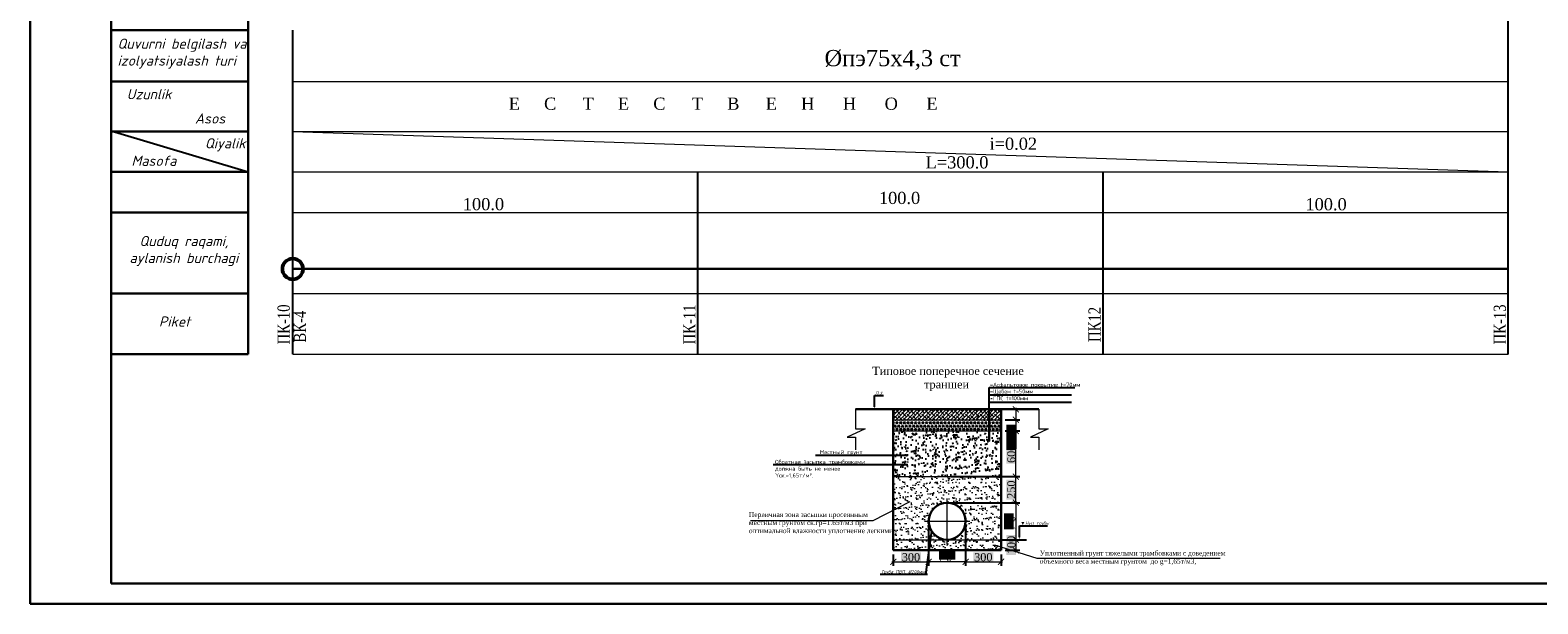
# Model space of a CAD drawing. Header units: millimetres. Extents: x 366033 to 446362, y 4247208 to 4265071.
# Tile 15 of 159: x 435439 to 435811, y 4249556 to 4249697. Entities that reach past the tile are written whole.
import ezdxf
from ezdxf import colors
from ezdxf.entities.mleader import LeaderData, LeaderLine
from ezdxf.math import Vec2, Vec3

# ---------------------------------------------------------------- set-up
doc = ezdxf.new("R2010")
doc.units = ezdxf.units.MM
doc.header["$PDMODE"] = 32
doc.header["$PDSIZE"] = 0.6
doc.linetypes.add('DASHED', pattern=[0.75, 0.5, -0.25])
doc.linetypes.add('осевая', pattern=[50.8, 31.75, -6.35, 6.35, -6.35])
for name, color, linetype in [('(002) Рамка', 7, 'Continuous'), ('(004) Точки рельефа', 7, 'Continuous'), ('0 @ 0.1', 7, 'Continuous'), ('0 @ 1 (1)', 7, 'Continuous'), ('0 @ 1 (2)', 7, 'Continuous'), ('RAMKA', 7, 'Continuous')]:
    doc.layers.add(name, color=color, linetype=linetype)
for name, color, linetype, lineweight in [('0.3-STAMP', 7, 'Continuous', 30), ('Рабочий', 7, 'DASHED', 9), ('Текст ВК', 136, 'Continuous', 9)]:
    doc.layers.add(name, color=color, linetype=linetype, lineweight=lineweight)
doc.styles.add('GOST 2.304', font='CS_Gost2304.shx')
doc.styles.add('ISOCPEUR', font='isocpeui.ttf')
doc.styles.get("Standard").update_dxf_attribs({"font": 'times.ttf'})
doc.styles.add('TIMES', font='times.ttf')
doc.styles.add('для таблиц', font='times.ttf', dxfattribs={"height": 3})
doc.styles.add('СПДС', font='isocpeur.ttf')
doc.linetypes.add('ВОДОПРОВОД-right', pattern='A,15,-4,["В1",Standard,S=3,R=0,X=-2,Y=-1.5],-4,20,[">",Standard,S=3,R=0,X=-1.5,Y=-1.5],0', length=43)
doc.dimstyles.new('!Oxunjon', dxfattribs={"dimtxt": 2, "dimasz": 1.5, "dimexe": 1, "dimexo": 0.0625, "dimgap": 0.09, "dimtad": 1, "dimdec": 1, "dimzin": 0, "dimdsep": 46, "dimtxsty": 'Standard', "dimblk": 'ARCHTICK', "dimcen": 0.3, "dimdle": 0.35, "dimclrd": 5, "dimclre": 5, "dimclrt": 5, "dimadec": 0, "dimazin": 0, "dimtfac": 1, "dimtdec": 1, "dimtofl": 0, "dimtmove": 0, "dimatfit": 3, "dimldrblk": 'ARCHTICK', "dimfxl": 1, "dimtolj": 1, "dimtzin": 0, "dimlwd": 0, "dimarcsym": 1})
pattern_1 = [(45, (1911.18284, 3490407.9943), (-0.44901280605, 0.44901280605), []), (135, (1911.18284, 3490407.9943), (-1.34703841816, 0.44901280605), [1.5875, -0.9525])]

# ---------------------------------------------------------------- blocks, each defined once
blk = doc.blocks.new('_Dot')
at = {"color": 0, "linetype": 'ByBlock', "lineweight": -2}
blk.add_line((-0.5, 0), (-1, 0), dxfattribs=at)
at = {"color": 0, "linetype": 'ByBlock', "const_width": 0.5}
blk.add_lwpolyline([(-0.25, 0, 1), (0.25, 0, 1)], format="xyb", close=True, dxfattribs=at)
blk = doc.blocks.new('_ArchTick')
at = {"color": 0, "linetype": 'ByBlock', "lineweight": 30, "const_width": 0.15}
blk.add_lwpolyline([(-0.5, -0.5), (0.5, 0.5)], dxfattribs=at)
blk = doc.blocks.new('*D456')
at = {"color": 5, "lineweight": 0, "transparency": 16777216}
blk.add_line((435682.32, 4249572.01), (435682.32, 4249568.7), dxfattribs=at)
at = {"color": 5, "lineweight": -2, "transparency": 16777216}
for p, q in [((435679.67, 4249571.66), (435683.32, 4249571.66)), ((435679.67, 4249569.05), (435683.32, 4249569.05))]:
    blk.add_line(p, q, dxfattribs=at)
at = {"layer": 'Defpoints', "color": 0, "lineweight": 0, "transparency": 16777216}
for p in [(435678.67, 4249571.66), (435678.67, 4249569.05), (435682.32, 4249569.05)]:
    blk.add_point(p, dxfattribs=at)
at = {"color": 5, "lineweight": 0, "transparency": 16777216, "xscale": 1.5, "yscale": 1.5, "zscale": 1.5}
for p, rotation in [((435682.32, 4249571.66), 90), ((435682.32, 4249569.05), 270)]:
    blk.add_blockref('_ArchTick', p, dxfattribs=dict(at, rotation=rotation))
at = {"color": 1, "transparency": 16777216, "insert": (435681.2, 4249570.36), "char_height": 2, "attachment_point": 5, "rotation": 90, "style": 'TIMES', "bg_fill": 1, "box_fill_scale": 1.1, "bg_fill_color": 7, "bg_fill_true_color": 16777215, "bg_fill_transparency": 0}
blk.add_mtext('\\A1;100', dxfattribs=at)
blk = doc.blocks.new('*D457')
at = {"color": 5, "lineweight": -2, "transparency": 16777216}
for p, q in [((435660.81, 4249575.22), (435660.81, 4249565.22)), ((435652.08, 4249568.05), (435652.08, 4249565.22))]:
    blk.add_line(p, q, dxfattribs=at)
at = {"color": 5, "lineweight": 0, "transparency": 16777216}
blk.add_line((435651.73, 4249566.22), (435661.16, 4249566.22), dxfattribs=at)
at = {"layer": 'Defpoints', "color": 0, "lineweight": 0, "transparency": 16777216}
for p in [(435660.81, 4249576.22), (435652.08, 4249569.05), (435660.81, 4249566.22)]:
    blk.add_point(p, dxfattribs=at)
at = {"color": 5, "lineweight": 0, "transparency": 16777216, "xscale": 1.5, "yscale": 1.5, "zscale": 1.5, "rotation": 180}
blk.add_blockref('_ArchTick', (435652.08, 4249566.22), dxfattribs=at)
at = {"color": 5, "lineweight": 0, "transparency": 16777216, "xscale": 1.5, "yscale": 1.5, "zscale": 1.5}
blk.add_blockref('_ArchTick', (435660.81, 4249566.22), dxfattribs=at)
at = {"color": 1, "transparency": 16777216, "insert": (435656.44, 4249567.34), "char_height": 2, "attachment_point": 5, "style": 'TIMES', "bg_fill": 1, "box_fill_scale": 1.1, "bg_fill_color": 7, "bg_fill_true_color": 16777215, "bg_fill_transparency": 0}
blk.add_mtext('\\A1;300', dxfattribs=at)
blk = doc.blocks.new('*D458')
at = {"color": 5, "lineweight": -2, "transparency": 16777216}
for p, q in [((435660.81, 4249575.22), (435660.81, 4249565.22)), ((435669.94, 4249575.22), (435669.94, 4249565.22))]:
    blk.add_line(p, q, dxfattribs=at)
at = {"color": 5, "lineweight": 0, "transparency": 16777216}
blk.add_line((435670.29, 4249566.22), (435660.46, 4249566.22), dxfattribs=at)
at = {"layer": 'Defpoints', "color": 0, "lineweight": 0, "transparency": 16777216}
for p in [(435660.81, 4249576.22), (435669.94, 4249576.22), (435660.81, 4249566.22)]:
    blk.add_point(p, dxfattribs=at)
at = {"color": 5, "lineweight": 0, "transparency": 16777216, "xscale": 1.5, "yscale": 1.5, "zscale": 1.5, "rotation": 180}
blk.add_blockref('_ArchTick', (435660.81, 4249566.22), dxfattribs=at)
at = {"color": 5, "lineweight": 0, "transparency": 16777216, "xscale": 1.5, "yscale": 1.5, "zscale": 1.5}
blk.add_blockref('_ArchTick', (435669.94, 4249566.22), dxfattribs=at)
at = {"color": 1, "transparency": 16777216, "insert": (435665.37, 4249567.64), "char_height": 2, "attachment_point": 5, "style": 'TIMES', "bg_fill": 1, "box_fill_scale": 1.1, "bg_fill_color": 7, "bg_fill_true_color": 16777215, "bg_fill_transparency": 0}
blk.add_mtext('\\A1;Ду', dxfattribs=at)
blk = doc.blocks.new('*D459')
at = {"color": 5, "lineweight": -2, "transparency": 16777216}
for p, q in [((435669.94, 4249575.22), (435669.94, 4249565.22)), ((435678.67, 4249568.05), (435678.67, 4249565.22))]:
    blk.add_line(p, q, dxfattribs=at)
at = {"color": 5, "lineweight": 0, "transparency": 16777216}
blk.add_line((435669.59, 4249566.22), (435679.02, 4249566.22), dxfattribs=at)
at = {"layer": 'Defpoints', "color": 0, "lineweight": 0, "transparency": 16777216}
for p in [(435669.94, 4249576.22), (435678.67, 4249569.05), (435678.67, 4249566.22)]:
    blk.add_point(p, dxfattribs=at)
at = {"color": 5, "lineweight": 0, "transparency": 16777216, "xscale": 1.5, "yscale": 1.5, "zscale": 1.5, "rotation": 180}
blk.add_blockref('_ArchTick', (435669.94, 4249566.22), dxfattribs=at)
at = {"color": 5, "lineweight": 0, "transparency": 16777216, "xscale": 1.5, "yscale": 1.5, "zscale": 1.5}
blk.add_blockref('_ArchTick', (435678.67, 4249566.22), dxfattribs=at)
at = {"color": 1, "transparency": 16777216, "insert": (435674.3, 4249567.34), "char_height": 2, "attachment_point": 5, "style": 'TIMES', "bg_fill": 1, "box_fill_scale": 1.1, "bg_fill_color": 7, "bg_fill_true_color": 16777215, "bg_fill_transparency": 0}
blk.add_mtext('\\A1;300', dxfattribs=at)
blk = doc.blocks.new('*D383')
at = {"color": 5, "lineweight": -2, "transparency": 16777216}
for p, q in [((435666.37, 4249587.23), (435683.32, 4249587.23)), ((435666.37, 4249580.79), (435683.32, 4249580.79))]:
    blk.add_line(p, q, dxfattribs=at)
at = {"color": 5, "lineweight": 0, "transparency": 16777216}
blk.add_line((435682.32, 4249580.44), (435682.32, 4249587.58), dxfattribs=at)
at = {"layer": 'Defpoints', "color": 0, "lineweight": 0, "transparency": 16777216}
for p in [(435665.37, 4249587.23), (435682.32, 4249587.23), (435665.37, 4249580.79)]:
    blk.add_point(p, dxfattribs=at)
at = {"color": 5, "lineweight": 0, "transparency": 16777216, "xscale": 1.5, "yscale": 1.5, "zscale": 1.5}
for p, rotation in [((435682.32, 4249587.23), 90), ((435682.32, 4249580.79), 270)]:
    blk.add_blockref('_ArchTick', p, dxfattribs=dict(at, rotation=rotation))
at = {"color": 1, "transparency": 16777216, "insert": (435681.2, 4249584.01), "char_height": 2, "attachment_point": 5, "rotation": 90, "style": 'TIMES', "bg_fill": 1, "box_fill_scale": 1.1, "bg_fill_color": 7, "bg_fill_true_color": 16777215, "bg_fill_transparency": 0}
blk.add_mtext('\\A1;250', dxfattribs=at)
blk = doc.blocks.new('*D384')
at = {"color": 5, "lineweight": -2, "transparency": 16777216}
for p, q in [((435682.32, 4249580.79), (435681.32, 4249580.79)), ((435682.32, 4249571.66), (435683.32, 4249571.66))]:
    blk.add_line(p, q, dxfattribs=at)
at = {"color": 5, "lineweight": 0, "transparency": 16777216}
blk.add_line((435682.32, 4249581.14), (435682.32, 4249571.31), dxfattribs=at)
at = {"layer": 'Defpoints', "color": 0, "lineweight": 0, "transparency": 16777216}
for p in [(435682.47, 4249580.79), (435682.32, 4249571.66), (435682.32, 4249571.66)]:
    blk.add_point(p, dxfattribs=at)
at = {"color": 5, "lineweight": 0, "transparency": 16777216, "xscale": 1.5, "yscale": 1.5, "zscale": 1.5}
for p, rotation in [((435682.32, 4249580.79), 90), ((435682.32, 4249571.66), 270)]:
    blk.add_blockref('_ArchTick', p, dxfattribs=dict(at, rotation=rotation))
at = {"color": 1, "transparency": 16777216, "insert": (435680.9, 4249576.22), "char_height": 2, "attachment_point": 5, "rotation": 90, "style": 'TIMES', "bg_fill": 1, "box_fill_scale": 1.1, "bg_fill_color": 7, "bg_fill_true_color": 16777215, "bg_fill_transparency": 0}
blk.add_mtext('\\A1;Ду', dxfattribs=at)
blk = doc.blocks.new('*D385')
at = {"color": 5, "lineweight": -2, "transparency": 16777216}
for p, q in [((435679.67, 4249598.5), (435683.32, 4249598.5)), ((435679.67, 4249587.23), (435683.32, 4249587.23))]:
    blk.add_line(p, q, dxfattribs=at)
at = {"color": 5, "lineweight": 0, "transparency": 16777216}
blk.add_line((435682.32, 4249586.88), (435682.32, 4249598.85), dxfattribs=at)
at = {"layer": 'Defpoints', "color": 0, "lineweight": 0, "transparency": 16777216}
for p in [(435678.67, 4249598.5), (435682.32, 4249598.5), (435678.67, 4249587.23)]:
    blk.add_point(p, dxfattribs=at)
at = {"color": 5, "lineweight": 0, "transparency": 16777216, "xscale": 1.5, "yscale": 1.5, "zscale": 1.5}
for p, rotation in [((435682.32, 4249598.5), 90), ((435682.32, 4249587.23), 270)]:
    blk.add_blockref('_ArchTick', p, dxfattribs=dict(at, rotation=rotation))
at = {"color": 1, "transparency": 16777216, "insert": (435681.2, 4249592.87), "char_height": 2, "attachment_point": 5, "rotation": 90, "style": 'TIMES', "bg_fill": 1, "box_fill_scale": 1.1, "bg_fill_color": 7, "bg_fill_true_color": 16777215, "bg_fill_transparency": 0}
blk.add_mtext('\\A1;600', dxfattribs=at)
blk = doc.blocks.new('*D460')
at = {"color": 5, "lineweight": -2, "transparency": 16777216}
for p, q in [((435679.67, 4249603.85), (435683.32, 4249603.85)), ((435679.67, 4249601.29), (435683.32, 4249601.29))]:
    blk.add_line(p, q, dxfattribs=at)
at = {"color": 5, "lineweight": 0, "transparency": 16777216}
for p, q in [((435682.32, 4249604.2), (435682.32, 4249601.29)), ((435682.32, 4249601.29), (435682.32, 4249596.88))]:
    blk.add_line(p, q, dxfattribs=at)
at = {"layer": 'Defpoints', "color": 0, "lineweight": 0, "transparency": 16777216}
for p in [(435678.67, 4249603.85), (435678.67, 4249601.29), (435682.32, 4249601.29)]:
    blk.add_point(p, dxfattribs=at)
at = {"color": 5, "lineweight": 0, "transparency": 16777216, "xscale": 1.5, "yscale": 1.5, "zscale": 1.5}
for p, rotation in [((435682.32, 4249603.85), 90), ((435682.32, 4249601.29), 270)]:
    blk.add_blockref('_ArchTick', p, dxfattribs=dict(at, rotation=rotation))
at = {"color": 1, "transparency": 16777216, "insert": (435681.2, 4249598.33), "char_height": 2, "attachment_point": 5, "rotation": 90, "style": 'TIMES', "bg_fill": 1, "box_fill_scale": 1.1, "bg_fill_color": 7, "bg_fill_true_color": 16777215, "bg_fill_transparency": 0}
blk.add_mtext('\\A1;50', dxfattribs=at)
blk = doc.blocks.new('*D386')
at = {"color": 5, "lineweight": 0, "transparency": 16777216}
for p, q in [((435682.32, 4249601.64), (435682.32, 4249598.5)), ((435682.32, 4249598.5), (435682.32, 4249594.09))]:
    blk.add_line(p, q, dxfattribs=at)
at = {"color": 5, "lineweight": -2, "transparency": 16777216}
for p, q in [((435679.67, 4249601.29), (435683.32, 4249601.29)), ((435679.67, 4249598.5), (435683.32, 4249598.5))]:
    blk.add_line(p, q, dxfattribs=at)
at = {"layer": 'Defpoints', "color": 0, "lineweight": 0, "transparency": 16777216}
for p in [(435678.67, 4249601.29), (435678.67, 4249598.5), (435682.32, 4249598.5)]:
    blk.add_point(p, dxfattribs=at)
at = {"color": 5, "lineweight": 0, "transparency": 16777216, "xscale": 1.5, "yscale": 1.5, "zscale": 1.5}
for p, rotation in [((435682.32, 4249601.29), 90), ((435682.32, 4249598.5), 270)]:
    blk.add_blockref('_ArchTick', p, dxfattribs=dict(at, rotation=rotation))
at = {"color": 1, "transparency": 16777216, "insert": (435681.2, 4249595.55), "char_height": 2, "attachment_point": 5, "rotation": 90, "style": 'TIMES', "bg_fill": 1, "box_fill_scale": 1.1, "bg_fill_color": 7, "bg_fill_true_color": 16777215, "bg_fill_transparency": 0}
blk.add_mtext('\\A1;50', dxfattribs=at)
blk = doc.blocks.new('*U527')
at = {"layer": '0 @ 0.1', "lineweight": 9}
h = blk.add_hatch(dxfattribs=at)
h.set_pattern_fill('ANSI38', color=256, scale=0.2)
h.set_pattern_definition(pattern_1)
h.paths.add_polyline_path([(435652.08, 4249603.85), (435652.08, 4249601.29), (435678.67, 4249601.29), (435678.67, 4249603.85)])
at = {"layer": '0 @ 1 (2)', "lineweight": 9}
h = blk.add_hatch(dxfattribs=at)
h.set_pattern_fill('ANSI38', color=256, scale=0.2)
h.set_pattern_definition(pattern_1)
h.paths.add_polyline_path([(435652.08, 4249603.85), (435652.08, 4249601.29), (435678.67, 4249601.29), (435678.67, 4249603.85)])

msp = doc.modelspace()

# ---------------------------------------------------------------- hatches: boundary and pattern name
at = {"true_color": 0x991b1e}
h = msp.add_hatch(dxfattribs=at)
h.set_pattern_fill('TRIANG', color=244, scale=0.096)
h.set_pattern_definition([(60, (420361.5017, 4248969.91926), (-0.4572, 0.79189363), [0.4572, -0.4572]), (120, (420361.5017, 4248969.91926), (-0.9144, 5e-10), [0.4572, -0.4572]), (0, (420361.2731, 4248970.3152), (0.4572, 0.79189363), [0.4572, -0.4572])])
h.paths.add_polyline_path([(435652.079, 4249601.288), (435652.079, 4249598.5), (435678.668, 4249598.5), (435678.668, 4249601.288)])
edge = h.paths.add_edge_path()
edge.add_arc((435673.226, 4249602.138), 0.3, 90, 270)
edge.add_line((435673.226, 4249601.838), (435673.226, 4249602.438))
h = msp.add_hatch()
h.set_pattern_fill('AR-CONC', color=256, scale=0.0192)
h.set_pattern_definition([(50, (1911.1828, 3490409.3246), (3.497945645, -0.306030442), [0.36576, -4.02336]), (355, (1911.183, 3490409.3246), (-0.676673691, 3.668291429), [0.292608, -3.218699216]), (100.4514447, (1911.4743, 3490409.299), (2.821271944, 3.362260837), [0.310848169, -3.419332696]), (46.1842, (1911.183, 3490410.3), (5.204717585, -0.807212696), [0.54864, -6.03504]), (96.6355576, (1911.6166, 3490410.2327), (4.558159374, 4.750581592), [0.466272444, -5.129003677]), (351.1841512, (1911.183, 3490410.3), (4.558159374, 4.750581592), [0.438911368, -4.828026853]), (21, (1911.6705, 3490410.0561), (2.910996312, -1.963491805), [0.36576, -4.02336]), (326, (1911.6705, 3490410.056), (1.186598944, 3.53640895), [0.292608, -3.218688]), (71.451445, (1911.913, 3490409.8925), (4.09759525, 1.572917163), [0.310848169, -3.419326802]), (37.5, (1911.1828, 3490409.3246), (0.0593011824, 1.6234567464), [0, -3.1796736, 0, -3.267456, 0, -3.23088]), (7.5, (1911.1828, 3490409.3246), (1.2829375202, 1.9234670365), [0, -1.8629376, 0, -3.1065216, 0, -1.231392]), (327.5, (1910.0953, 3490409.3246), (2.6033394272, -0.1099918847), [0, -1.2192, 0, -3.803904, 0, -5.047488]), (317.5, (1909.6076, 3490409.3246), (2.8440802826, 0.488188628), [0, -1.58496, 0, -2.5261824, 0, -3.584448])])
h.paths.add_polyline_path([(435652.079, 4249598.5), (435652.079, 4249587.233), (435678.668, 4249587.233), (435678.668, 4249598.5)])
edge = h.paths.add_edge_path(flags=16)
edge.add_arc((435655.413, 4249590.159), 0.3, 0, 360)
at = {"lineweight": 15}
h = msp.add_hatch(dxfattribs=at)
h.set_pattern_fill('AR-SAND', color=256, scale=0.04)
h.set_pattern_definition([(37.5, (1921.2149, 3490387.169), (-0.0640012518, 1.9576529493), [0, -1.54432, 0, -1.7272, 0, -1.651]), (7.5, (1921.215, 3490387.169), (1.7980931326, 2.867300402), [0, -0.83312, 0, -1.39192, 0, -0.5334]), (327.5, (1919.9652, 3490387.169), (3.163969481, 0.0057487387), [0, -0.508, 0, -1.8288, 0, -2.3876]), (317.5, (1919.9652, 3490387.169), (3.05422581, 0.891717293), [0, -0.254, 0, -1.19888, 0, -1.3716])])
h.paths.add_polyline_path([(435678.668, 4249571.659), (435652.079, 4249571.659), (435652.079, 4249569.054), (435678.668, 4249569.054)])
at = {"layer": '0 @ 1 (1)', "lineweight": 15}
h = msp.add_hatch(dxfattribs=at)
h.set_pattern_fill('AR-SAND', color=256, scale=0.04)
h.set_pattern_definition([(37.5, (1911.1828, 3490409.3246), (-0.0640012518, 1.9576529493), [0, -1.54432, 0, -1.7272, 0, -1.651]), (7.5, (1911.1828, 3490409.3246), (1.7980931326, 2.867300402), [0, -0.83312, 0, -1.39192, 0, -0.5334]), (327.5, (1909.9332, 3490409.3246), (3.163969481, 0.0057487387), [0, -0.508, 0, -1.8288, 0, -2.3876]), (317.5, (1909.9332, 3490409.3246), (3.05422581, 0.891717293), [0, -0.254, 0, -1.19888, 0, -1.3716])])
h.paths.add_polyline_path([(435652.079, 4249587.233), (435652.079, 4249571.659), (435678.668, 4249571.659), (435678.668, 4249587.233)])
edge = h.paths.add_edge_path(flags=16)
edge.add_arc((435665.374, 4249576.223), 4.564, 0, 360)
edge = h.paths.add_edge_path(flags=16)
edge.add_arc((435655.413, 4249579.922), 0.15, 0, 360)

# ---------------------------------------------------------------- linework, layer by layer
at = {"layer": '(002) Рамка', "color": 0, "lineweight": 25, "elevation": -0.031}
for points in [[(435803.865, 4249662.44), (435803.865, 4249945.151)], [(435503.865, 4249617.44), (435503.865, 4249697.44)], [(435603.865, 4249617.44), (435603.865, 4249662.44)], [(435703.865, 4249617.44), (435703.865, 4249662.44)], [(435803.865, 4249617.44), (435803.865, 4249662.44)]]:
    msp.add_lwpolyline(points, dxfattribs=at)
at = {"color": 1, "lineweight": 30, "ltscale": 0.5}
msp.add_line((435459.064, 4249847.829, -0.031), (435459.064, 4249560.829, -0.031), dxfattribs=at)
at = {"color": 0, "lineweight": 0}
msp.add_line((435503.865, 4249672.44, -0.031), (435803.865, 4249662.44, -0.031), dxfattribs=at)
at = {"lineweight": 30}
for p, q in [((435642.769, 4249603.846, -0.031), (435652.079, 4249603.846, -0.031)), ((435652.079, 4249603.846, -0.031), (435652.079, 4249569.054, -0.031)), ((435652.079, 4249603.846, -0.031), (435678.668, 4249603.846, -0.031)), ((435678.668, 4249569.054, -0.031), (435678.668, 4249603.846, -0.031)), ((435687.978, 4249603.846, -0.031), (435678.668, 4249603.846, -0.031)), ((435652.079, 4249569.054, -0.031), (435678.668, 4249569.054, -0.031))]:
    msp.add_line(p, q, dxfattribs=at)
at = {"lineweight": 9}
for p, q in [((435652.079, 4249601.288, -0.031), (435678.668, 4249601.288, -0.031)), ((435652.079, 4249598.5, -0.031), (435678.668, 4249598.5, -0.031)), ((435652.079, 4249598.5, -0.031), (435678.668, 4249598.5, -0.031)), ((435652.079, 4249590.164, -0.031), (435655.413, 4249590.159, -0.031)), ((435652.079, 4249587.233, -0.031), (435678.668, 4249587.233, -0.031)), ((435652.079, 4249571.659, -0.031), (435678.668, 4249571.659, -0.031))]:
    msp.add_line(p, q, dxfattribs=at)
at = {"color": 0, "lineweight": 5}
for p, q in [((435647.151, 4249576.417, -0.031), (435656.21, 4249581.064, -0.031)), ((435616.813, 4249576.417, -0.031), (435647.151, 4249576.417, -0.031)), ((435677.052, 4249570.365, -0.031), (435687.512, 4249567.127, -0.031)), ((435687.512, 4249567.127, -0.031), (435732.748, 4249567.127, -0.031))]:
    msp.add_line(p, q, dxfattribs=at)
at = {"linetype": 'осевая', "lineweight": 9, "ltscale": 0.5}
for p, q in [((435665.374, 4249570.647, -0.031), (435665.374, 4249581.799, -0.031)), ((435659.798, 4249576.223, -0.031), (435670.95, 4249576.223, -0.031))]:
    msp.add_line(p, q, dxfattribs=at)
at = {"color": 5, "linetype": 'ВОДОПРОВОД-right', "lineweight": 30, "elevation": -0.031}
msp.add_lwpolyline([(435503.859, 4249638.492), (435803.865, 4249638.492)], dxfattribs=at)
at = {"color": 18, "true_color": 0x000000, "elevation": -0.031}
for points in [[(435675.756, 4249607.435), (435696.023, 4249607.435)], [(435675.756, 4249605.644), (435696.023, 4249605.644)], [(435678.668, 4249571.659), (435684.954, 4249571.659)]]:
    msp.add_lwpolyline(points, dxfattribs=at)
at = {"lineweight": 9, "elevation": -0.031}
for points in [[(435642.769, 4249603.846), (435642.769, 4249598.991), (435645.115, 4249598.991), (435640.71, 4249596.987), (435642.769, 4249596.987), (435642.769, 4249593.874)], [(435642.769, 4249603.846), (435652.079, 4249603.846), (435652.079, 4249569.054), (435678.668, 4249569.054), (435678.668, 4249603.846), (435687.978, 4249603.846)], [(435687.978, 4249603.846), (435687.978, 4249598.991), (435690.324, 4249598.991), (435685.919, 4249596.987), (435687.978, 4249596.987), (435687.978, 4249593.874)]]:
    msp.add_lwpolyline(points, dxfattribs=at)
at = {"color": 1, "lineweight": 50}
msp.add_circle((435503.865, 4249638.492, -0.031), 2.554, dxfattribs=at)
at = {"lineweight": 30}
msp.add_circle((435665.374, 4249576.223, -0.031), 4.564, dxfattribs=at)
at = {"layer": '0.3-STAMP', "lineweight": 20}
msp.add_line((435439.064, 4249555.829, -0.031), (435439.064, 4249583.512, -0.031), dxfattribs=at)
at = {"layer": 'RAMKA', "color": 1, "lineweight": 30}
for p, q in [((435439.064, 4249975.829, -0.031), (435439.064, 4249555.829, -0.031)), ((435459.064, 4249560.829, -0.031), (435459.064, 4249968.068, -0.031)), ((436019.889, 4249560.829, -0.031), (435459.064, 4249560.829, -0.031)), ((435439.064, 4249555.829, -0.031), (436024.889, 4249555.829, -0.031))]:
    msp.add_line(p, q, dxfattribs=at)
at = {"layer": 'Рабочий', "color": 0, "linetype": 'ByBlock', "lineweight": 30, "ltscale": 0.166667}
for p, q in [((435492.857, 4249617.44, -0.031), (435492.857, 4249742.44, -0.031)), ((435459.064, 4249697.44, -0.031), (435492.857, 4249697.44, -0.031)), ((435459.064, 4249684.769, -0.031), (435492.857, 4249684.769, -0.031)), ((435459.064, 4249672.44, -0.031), (435492.857, 4249672.44, -0.031)), ((435459.064, 4249662.44, -0.031), (435492.857, 4249662.44, -0.031)), ((435459.064, 4249652.44, -0.031), (435492.857, 4249652.44, -0.031)), ((435459.064, 4249632.44, -0.031), (435492.857, 4249632.44, -0.031)), ((435459.064, 4249617.44, -0.031), (435492.857, 4249617.44, -0.031))]:
    msp.add_line(p, q, dxfattribs=at)
at = {"layer": 'Рабочий', "color": 0, "linetype": 'ByBlock', "lineweight": 25, "ltscale": 0.166667}
msp.add_line((435459.064, 4249672.579, -0.031), (435492.857, 4249662.44, -0.031), dxfattribs=at)
at = {"layer": 'Текст ВК'}
for p, q in [((435459.895, 4249697.44, -0.031), (435492.857, 4249697.44, -0.031)), ((435459.895, 4249684.769, -0.031), (435492.857, 4249684.769, -0.031)), ((435503.865, 4249684.769, -0.031), (435803.865, 4249684.769, -0.031)), ((435459.895, 4249672.44, -0.031), (435492.857, 4249672.44, -0.031)), ((435503.865, 4249672.44, -0.031), (435803.865, 4249672.44, -0.031)), ((435459.895, 4249662.44, -0.031), (435492.857, 4249662.44, -0.031)), ((435503.865, 4249662.44, -0.031), (435803.865, 4249662.44, -0.031)), ((435459.895, 4249652.44, -0.031), (435492.857, 4249652.44, -0.031)), ((435503.865, 4249652.44, -0.031), (435803.865, 4249652.44, -0.031)), ((435459.895, 4249632.44, -0.031), (435492.857, 4249632.44, -0.031)), ((435503.865, 4249632.44, -0.031), (435803.865, 4249632.44, -0.031)), ((435459.895, 4249617.44, -0.031), (435492.857, 4249617.44, -0.031)), ((435503.865, 4249617.44, -0.031), (435803.865, 4249617.441, -0.031))]:
    msp.add_line(p, q, dxfattribs=at)

# ---------------------------------------------------------------- block references
at = {"color": 0, "lineweight": 0}
msp.add_blockref('*U527', (0, 0), dxfattribs=at)

# ---------------------------------------------------------------- texts
at = {"layer": '(004) Точки рельефа', "color": 7, "char_height": 3, "attachment_point": 5, "style": 'для таблиц'}
for insert in [(435653.627, 4249655.992, -0.031), (435550.937, 4249654.456, -0.031), (435758.89, 4249654.433, -0.031)]:
    msp.add_mtext('\\A1;100.0', dxfattribs=dict(at, insert=insert))
at = {"ltscale": 0.5}
for s, insert, char_height, width, attachment_point in [('{\\fSylfaen|b0|i0|c204|p18;  %%Cпэ75х4,3 ст  \\fTimes New Roman|b1|i1|c204|p18;\\C0; \\fTimes New Roman|b0|i0|c204|p18; }', (435632.088, 4249692.546), 4, 177.43447, 1), ('{\\fSylfaen|b0|i0|c204|p18;\\H0.75x;\\T3.15;ЕСТЕСТВЕННОЕ}', (435613.069, 4249680.789), 4, 117.74094, 2), ('{\\fSylfaen|b0|i0|c0|p18;i=\\fSylfaen|b0|i0|c204|p18;0.02}', (435675.832, 4249670.903, -0.031), 3, 33.54214, 1), ('{\\fSylfaen|b0|i0|c0|p18;L=\\fSylfaen|b0|i0|c204|p18;300.0}', (435660.052, 4249666.313, -0.031), 3, 14.17558, 1)]:
    msp.add_mtext(s, dxfattribs=dict(at, insert=insert, char_height=char_height, width=width, attachment_point=attachment_point))
at = {"color": 5, "char_height": 3, "width": 14.61436, "attachment_point": 2, "rotation": 90}
for s, insert in [('{\\W0.8;\\C7;ПК-10}', (435500.124, 4249624.797, -4720.876)), ('{\\W0.8;\\C7;ВК-4}', (435504.123, 4249624.247, -4720.876)), ('{\\W0.8;\\C7;ПК-11}', (435600.252, 4249624.797, -4720.876)), ('{\\W0.8;\\C7;ПК12}', (435700.252, 4249624.797, -4720.876)), ('{\\W0.8;\\C7;ПК-13}', (435800.252, 4249624.797, -4720.876))]:
    msp.add_mtext(s, dxfattribs=dict(at, insert=insert))
at = {"lineweight": 9, "insert": (435644.568, 4249614.343, -0.031), "char_height": 2, "attachment_point": 1, "style": 'TIMES'}
msp.add_mtext_dynamic_manual_height_columns('\\pi2.3157;Типовое поперечное сечение \\P\\pi15.14773;траншеи', width=41.03519, gutter_width=5, heights=[0], dxfattribs=at)
at = {"color": 0, "lineweight": 5, "char_height": 1.2, "attachment_point": 1}
for s, insert, width in [('{\\fTimes New Roman|b0|i0|c204|p18;Первичная зона засыпки просеянным \\Pместным грунтом ск.гр=1.65т/м3 при \\Pоптимальной влажности уплотнение легкими}', (435616.448, 4249578.483, -0.031), 111.475), ('{\\fTimes New Roman|b0|i0|c204|p18;Уплотненный грунт тяжелыми трамбовками с доведением\\Pобъемного веса местным грунтом  до g=1,65т/м3, }', (435688.226, 4249568.952, -0.031), 109.83)]:
    msp.add_mtext(s, dxfattribs=dict(at, insert=insert, width=width))
at = {"layer": 'Рабочий', "color": 0, "linetype": 'ByBlock', "lineweight": 25, "ltscale": 0.166667, "char_height": 2.5, "style": 'GOST 2.304'}
for s, insert, width, attachment_point in [('{\\fISOCPEUR|b0|i1|c204|p34;Quvurni belgilash va \\fISOCPEUR|b0|i1|c0|p34;\\P\\fISOCPEUR|b0|i1|c204|p34;izolyatsiyalash turi}', (435460.616, 4249695.345, -0.031), 32.21818, 1), ('{\\fISOCPEUR|b0|i1|c0|p34;Uzunlik}', (435468.405, 4249681.641, -0.031), 16.23198, 5), ('{\\fISOCPEUR|b0|i1|c0|p34;Asos}', (435483.472, 4249675.634, -0.031), 41.23798, 5), ('{\\fISOCPEUR|b0|i1|c0|p34;Qiyalik}', (435487.198, 4249669.135, -0.031), 16.23198, 5), ('{\\fISOCPEUR|b0|i1|c0|p34;Masofa}', (435469.599, 4249665.189, -0.031), 41.23798, 5), ('{\\fISOCPEUR|b0|i1|c204|p34;Quduq raqami,\\P\\fISOCPEUR|b0|i1|c0|p34;a\\fISOCPEUR|b0|i1|c204|p34;ylanish burchagi}', (435477.005, 4249642.927, -0.031), 49.38517, 5), ('{\\fISOCPEUR|b0|i1|c204|p34;Piket}', (435474.72, 4249625.515, -0.031), 41.23798, 5)]:
    msp.add_mtext(s, dxfattribs=dict(at, insert=insert, width=width, attachment_point=attachment_point))

# ---------------------------------------------------------------- dimensions: what is measured, and where the dimension line sits
at = {"color": 18, "true_color": 0x000000}
for p1, p2, distance, text, picture, middle in [((435678.668, 4249603.846, -0.031), (435678.668, 4249601.288, -0.031), 3.647, '50', '*D460', (435681.198, 4249598.335, -0.031)), ((435678.668, 4249601.288, -0.031), (435678.668, 4249598.5, -0.031), 3.647, '50', '*D386', (435681.198, 4249595.547, -0.031)), ((435678.668, 4249587.233, -0.031), (435678.668, 4249598.5, -0.031), -3.647, '600', '*D385', (435681.198, 4249592.866, -0.031))]:
    dim = msp.add_aligned_dim(p1=p1, p2=p2, distance=distance, text=text, dimstyle='!Oxunjon', override={"dimexo": 1, "dimgap": 0.1, "dimtxsty": 'TIMES', "dimcen": 0.9, "dimclrt": 1, "dimfxl": 200, "dimfxlon": 1, "dimtfill": 2, "dimtfillclr": 7, "dimarcsym": 2}, dxfattribs=at)
    dim.commit()
    dim.dimension.update_dxf_attribs({"geometry": picture, "text_midpoint": middle})
for base, p1, p2, text, picture, middle in [((435682.315, 4249587.233, -0.031), (435665.374, 4249580.787, -0.031), (435665.374, 4249587.233, -0.031), '250', '*D383', (435681.198, 4249584.01, -0.031)), ((435682.315, 4249571.659, -0.031), (435682.467, 4249580.786, -0.031), (435682.315, 4249571.659, -0.031), 'Ду', '*D384', (435680.897, 4249576.223, -0.031))]:
    dim = msp.add_linear_dim(base=base, p1=p1, p2=p2, angle=90, text=text, dimstyle='!Oxunjon', override={"dimexo": 1, "dimgap": 0.1, "dimtxsty": 'TIMES', "dimcen": 0.9, "dimclrt": 1, "dimfxl": 200, "dimfxlon": 1, "dimtfill": 2, "dimtfillclr": 7, "dimarcsym": 2}, dxfattribs=at)
    dim.commit()
    dim.dimension.update_dxf_attribs({"geometry": picture, "text_midpoint": middle})
for base, p1, p2, text, picture, middle in [((435660.81, 4249566.224, -0.031), (435652.079, 4249569.054, -0.031), (435660.81, 4249576.223, -0.031), '300', '*D457', (435656.444, 4249567.341, -0.031)), ((435660.81, 4249566.224, -0.031), (435669.938, 4249576.223, -0.031), (435660.81, 4249576.223, -0.031), 'Ду', '*D458', (435665.374, 4249567.643, -0.031)), ((435678.668, 4249566.224, -0.031), (435669.938, 4249576.223, -0.031), (435678.668, 4249569.054, -0.031), '300', '*D459', (435674.303, 4249567.341, -0.031))]:
    dim = msp.add_linear_dim(base=base, p1=p1, p2=p2, text=text, dimstyle='!Oxunjon', override={"dimexo": 1, "dimgap": 0.1, "dimtxsty": 'TIMES', "dimcen": 0.9, "dimclrt": 1, "dimfxl": 200, "dimfxlon": 1, "dimtfill": 2, "dimtfillclr": 7, "dimarcsym": 2}, dxfattribs=at)
    dim.commit()
    dim.dimension.update_dxf_attribs({"geometry": picture, "text_midpoint": middle})
dim = msp.add_linear_dim(base=(435682.315, 4249569.054, -0.031), p1=(435678.668, 4249571.659, -0.031), p2=(435678.668, 4249569.054, -0.031), angle=90, text='100', dimstyle='!Oxunjon', override={"dimexo": 1, "dimgap": 0.1, "dimtxsty": 'TIMES', "dimcen": 0.9, "dimclrt": 1, "dimfxl": 200, "dimfxlon": 1, "dimtfill": 2, "dimtfillclr": 7, "dimarcsym": 2}, dxfattribs=at)
dim.commit()
dim.dimension.update_dxf_attribs({"geometry": '*D456', "text_midpoint": (435682.315, 4249570.356, -0.031), "dimtype": 160})

# ---------------------------------------------------------------- leaders
at = {"lineweight": 9}
ml = msp.add_multileader_mtext('Standard', dxfattribs=at)
ml.set_content('*Асфальтовое покрытие t=70мм\\P*Щебен t=50мм\\P\\pxql;*ГПС t=100мм', color=256, style='СПДС')
ml.set_leader_properties()
ml.set_arrow_properties(name='DOT')
ml.build(insert=Vec2(0, 0))
ml.multileader.update_dxf_attribs({"text_left_attachment_type": 6, "text_right_attachment_type": 6, "dogleg_length": 0.36, "arrow_head_size": 0.6})
ctx = ml.context
ctx.base_point, ctx.char_height, ctx.arrow_head_size, ctx.landing_gap_size, ctx.plane_origin = Vec3(435675.9, 4249609.226, -0.031), 1, 0.6, 0.04, Vec3(435718.099, 4249589.833, -0.031)
ctx.left_attachment, ctx.right_attachment = 6, 6
notes = []
notes.append((ctx, [(1, (1, 1, 0), (435675.756, 4249609.226, -0.031), (1, 0), 0.144, [(3, [(435675.756, 4249596.119, -0.031), (435675.756, 4249600.101, -0.031), (435675.756, 4249596.119, -0.031), (435675.756, 4249602.667, -0.031), (435675.756, 4249602.667, -0.031), (435675.756, 4249602.667, -0.031), (435675.756, 4249602.667, -0.031), (435675.756, 4249600.101, -0.031)], 0, [])])]))
ctx.mtext.insert, ctx.mtext.width, ctx.mtext.flow_direction = Vec3(435675.94, 4249610.426, -0.031), 20.71628, 5
ml = msp.add_multileader_mtext('Standard', dxfattribs=at)
ml.set_content('П.З.', color=256, style='ISOCPEUR')
ml.set_leader_properties()
ml.build(insert=Vec2(0, 0))
ml.multileader.update_dxf_attribs({"text_left_attachment_type": 6, "text_right_attachment_type": 6, "dogleg_length": 0.36, "arrow_head_size": 0.6})
ctx = ml.context
ctx.base_point, ctx.char_height, ctx.arrow_head_size, ctx.landing_gap_size, ctx.plane_origin = Vec3(435647.568, 4249607.281, -0.031), 0.8, 0.6, 0.04, Vec3(435647.424, 4249603.846, -0.031)
ctx.left_attachment, ctx.right_attachment = 6, 6
notes.append((ctx, [(0, (1, 1, 0), (435647.424, 4249607.281, -0.031), (1, 0), 0.144, [(0, [(435647.424, 4249603.846, -0.031)], 0, [])])]))
ctx.mtext.insert, ctx.mtext.flow_direction = Vec3(435647.608, 4249608.241, -0.031), 5
ml = msp.add_multileader_mtext('Standard', dxfattribs=at)
ml.set_content('Обратная засыпка трамбовками\\Pдолжна быть не менее Yск.=1,65т/м³.', color=256, style='СПДС')
ml.set_leader_properties()
ml.set_arrow_properties(name='DOT')
ml.build(insert=Vec2(0, 0))
ml.multileader.update_dxf_attribs({"text_left_attachment_type": 6, "text_right_attachment_type": 6, "dogleg_length": 0.36, "arrow_head_size": 0.6})
ctx = ml.context
ctx.base_point, ctx.char_height, ctx.arrow_head_size, ctx.landing_gap_size, ctx.plane_origin = Vec3(435622.87, 4249590.176, -0.031), 1, 0.6, 0.04, Vec3(435655.413, 4249590.159, -0.031)
ctx.left_attachment, ctx.right_attachment = 6, 6
notes.append((ctx, [(0, (1, 1, 0), (435643.544, 4249590.176, -0.031), (-1, 0), 0.144, [(0, [(435655.413, 4249590.159, -0.031)], 0, [])])]))
ctx.mtext.insert, ctx.mtext.width, ctx.mtext.flow_direction = Vec3(435622.91, 4249591.376, -0.031), 20.71628, 5
ml = msp.add_multileader_mtext('Standard', dxfattribs=at)
ml.set_content('Местный грунт ', color=256, style='СПДС')
ml.set_leader_properties()
ml.set_arrow_properties(name='DOT')
ml.build(insert=Vec2(0, 0))
ml.multileader.update_dxf_attribs({"text_left_attachment_type": 6, "text_right_attachment_type": 6, "dogleg_length": 0.36, "arrow_head_size": 0.6})
ctx = ml.context
ctx.base_point, ctx.char_height, ctx.arrow_head_size, ctx.landing_gap_size, ctx.plane_origin = Vec3(435633.92, 4249592.479, -0.031), 1, 0.6, 0.04, Vec3(435655.413, 4249592.462, -0.031)
ctx.left_attachment, ctx.right_attachment = 6, 6
notes.append((ctx, [(0, (1, 1, 0), (435643.544, 4249592.479, -0.031), (-1, 0), 0.144, [(0, [(435655.413, 4249592.462, -0.031)], 0, [])])]))
ctx.mtext.insert, ctx.mtext.width, ctx.mtext.flow_direction = Vec3(435633.96, 4249593.779, -0.031), 20.71628, 5
ml = msp.add_multileader_mtext('Standard', dxfattribs=at)
ml.set_content('{\\fTimes New Roman|b0|i0|c204|p18;▼}Низ трубы', color=256, style='ISOCPEUR')
ml.set_leader_properties()
ml.build(insert=Vec2(0, 0))
ml.multileader.update_dxf_attribs({"text_left_attachment_type": 6, "text_right_attachment_type": 6, "dogleg_length": 0.36, "arrow_head_size": 0.6})
ctx = ml.context
ctx.base_point, ctx.char_height, ctx.arrow_head_size, ctx.landing_gap_size, ctx.plane_origin = Vec3(435683.403, 4249575.094, -0.031), 0.8, 0.6, 0.04, Vec3(435682.315, 4249571.659, -0.031)
ctx.left_attachment, ctx.right_attachment = 6, 6
notes.append((ctx, [(0, (1, 1, 0), (435683.259, 4249575.094, -0.031), (1, 0), 0.144, [(0, [(435683.259, 4249571.659, -0.031)], 0, [])])]))
ctx.mtext.insert, ctx.mtext.width, ctx.mtext.flow_direction = Vec3(435683.443, 4249576.134, -0.031), 12.54861, 5
ml = msp.add_multileader_mtext('Standard', dxfattribs=at)
ml.set_content('\\L{\\LТруба ПВП. %%C200мм/}', color=256, style='ISOCPEUR')
ml.set_leader_properties()
ml.set_arrow_properties(name='DOT')
ml.build(insert=Vec2(0, 0))
ml.multileader.update_dxf_attribs({"text_left_attachment_type": 6, "text_right_attachment_type": 8, "dogleg_length": 0.36, "arrow_head_size": 0.6})
ctx = ml.context
ctx.base_point, ctx.char_height, ctx.arrow_head_size, ctx.landing_gap_size, ctx.plane_origin = Vec3(435649.024, 4249563.111, -0.031), 0.8, 0.6, 0.04, Vec3(435661.514, 4249573.837, -0.031)
ctx.left_attachment, ctx.right_attachment = 6, 8
notes.append((ctx, [(0, (1, 1, 0), (435659.993, 4249563.111, -0.031), (-1, 0), 0.144, [(1, [(435661.514, 4249573.837, -0.031), (435659.993, 4249563.111, -0.031)], 0, [])])]))
ctx.mtext.insert, ctx.mtext.width, ctx.mtext.defined_height, ctx.mtext.flow_direction = Vec3(435649.064, 4249564.151, -0.031), 21.49253, 4.106, 5
for ctx, leaders in notes:
    for number, flags, end, landing, length, lines in leaders:
        leader = LeaderData()
        leader.index, (leader.has_last_leader_line, leader.has_dogleg_vector, leader.attachment_direction) = number, flags
        leader.last_leader_point, leader.dogleg_vector, leader.dogleg_length = Vec3(end), Vec3(landing), length
        for number, points, colour, breaks in lines:
            line = LeaderLine()
            line.index, line.vertices, line.color, line.breaks = number, Vec3.list(points), colors.encode_raw_color(colour), breaks
            leader.lines.append(line)
        ctx.leaders.append(leader)

doc.saveas('drawing.dxf')
